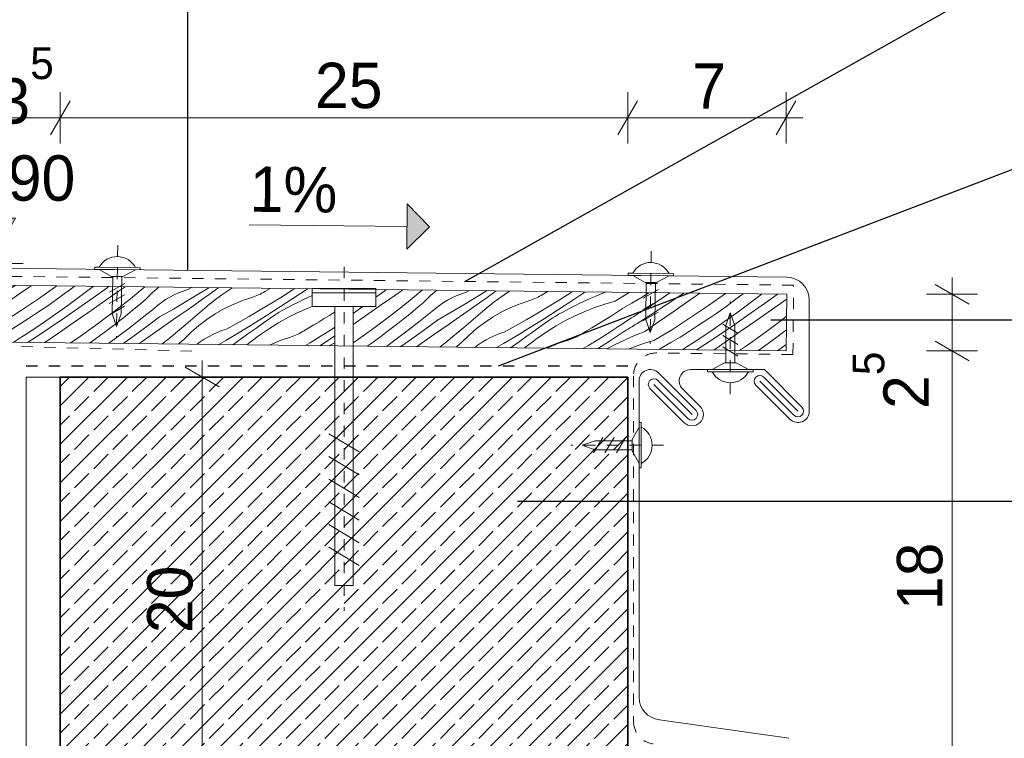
# Model space of a CAD drawing. Extents: x -109972 to -86652, y 98618 to 122888.
# Tile 17 of 74: x -97753 to -97320, y 107309 to 107626. Entities that reach past the tile are written whole.
import ezdxf

# ---------------------------------------------------------------- set-up
doc = ezdxf.new("R2010")
doc.units = 0
doc.header["$MEASUREMENT"] = 0
doc.linetypes.add('Dashed', pattern=[56.444445, 28.222222, -28.222222])
doc.linetypes.add('Hidden Line', pattern=[10, 5, -5])
for name, color, linetype, lineweight in [('A-Opisy_Nr_Pióra__21', 7, 'Continuous', 13), ('Arch konstrukcja dachu_Nr_Pióra__21', 7, 'Continuous', 13), ('Arch wykończenie_Nr_Pióra__46', 5, 'Continuous', 13), ('Arch wymiary_Nr_Pióra__21', 7, 'Continuous', 13), ('Arch ściany nośne_Nr_Pióra__21', 7, 'Continuous', 13), ('Arch ściany nośne_Nr_Pióra__27', 7, 'Continuous', 35), ('INWENT.ŚCIANY_Nr_Pióra__1', 7, 'Continuous', 25), ('INWENT.ŚCIANY_Nr_Pióra__21', 7, 'Continuous', 13)]:
    doc.layers.add(name, color=color, linetype=linetype, lineweight=lineweight)
for name, color, linetype, lineweight, true_color in [('Arch stropy_Nr_Pióra__3', 7, 'Continuous', 18, 0xff6600), ('Arch wykończenie_Nr_Pióra__14', 7, 'Continuous', 18, 0xbd8b17), ('arch wypelnienia_Nr_Pióra__104', 7, 'Continuous', 13, 0x876532)]:
    doc.layers.add(name, color=color, linetype=linetype, lineweight=lineweight, true_color=true_color)
doc.layers.add('Arch wymiary', color=7, linetype='Continuous')
doc.layers.add('INWENT.ŚCIANY', color=7, linetype='Continuous')
doc.styles.add('GENERATED_STYLE_2', font='txt')
doc.styles.add('GENERATED_STYLE_3', font='txt')
doc.dimstyles.new('GENERATED_STYLE__3', dxfattribs={"dimtxt": 20, "dimasz": 11.4, "dimexe": 0.18, "dimexo": 0, "dimgap": 0.09, "dimtad": 1, "dimdec": 0, "dimlfac": 0.1, "dimzin": 0, "dimdsep": 46, "dimtxsty": 'GENERATED_STYLE_2', "dimblk": 'ARROWHEAD_2', "dimblk1": 'ARROWHEAD_2', "dimblk2": 'ARROWHEAD_2', "dimcen": 0.09, "dimclrd": 7, "dimclre": 7, "dimclrt": 7, "dimazin": 0, "dimtfac": 1, "dimtdec": 4, "dimtmove": 0, "dimatfit": 3, "dimfxl": 0, "dimtolj": 1, "dimtzin": 0, "dimarcsym": 0})
doc.dimstyles.new('GENERATED_STYLE__4', dxfattribs={"dimtxt": 20, "dimasz": 11.4, "dimexe": 0.18, "dimexo": 0, "dimgap": 0.09, "dimtad": 1, "dimtih": 1, "dimtoh": 1, "dimdec": 0, "dimlfac": 0.1, "dimzin": 0, "dimdsep": 46, "dimtxsty": 'GENERATED_STYLE_2', "dimblk": 'ARROWHEAD_2', "dimblk1": 'ARROWHEAD_2', "dimblk2": 'ARROWHEAD_2', "dimcen": 0.09, "dimclrd": 7, "dimclre": 7, "dimclrt": 7, "dimazin": 0, "dimtfac": 1, "dimtdec": 4, "dimtmove": 0, "dimatfit": 3, "dimfxl": 0, "dimtolj": 1, "dimtzin": 0, "dimarcsym": 0})
doc.dimstyles.new('GENERATED_STYLE__5', dxfattribs={"dimtxt": 0.18, "dimasz": 27.36, "dimexe": 0.18, "dimexo": 0.0625, "dimgap": 0.09, "dimtad": 0, "dimtih": 1, "dimtoh": 1, "dimdec": 4, "dimzin": 0, "dimdsep": 46, "dimcen": 0.09, "dimadec": 0, "dimazin": 0, "dimtfac": 1, "dimtdec": 4, "dimtmove": 0, "dimatfit": 3, "dimldrblk": 'ARROWHEAD_5', "dimfxl": 0, "dimtolj": 1, "dimtzin": 0, "dimarcsym": 0})

# ---------------------------------------------------------------- blocks, each defined once
blk = doc.blocks.new('*X36')
at = {"layer": 'arch wypelnienia_Nr_Pióra__104', "linetype": 'Continuous'}
for p, q in [((-97770.55, 107502.7), (-97765.55, 107505.97)), ((-97765.55, 107505.97), (-97761.53, 107508.68)), ((-97763.29, 107503.32), (-97756.92, 107507.54)), ((-97759.79, 107500.57), (-97753.32, 107505.06)), ((-97756.92, 107507.54), (-97755.34, 107508.61)), ((-97753.32, 107505.06), (-97748.32, 107508.53)), ((-97744.62, 107503.04), (-97737.06, 107508.41)), ((-97737.07, 107502.48), (-97733.17, 107505.33)), ((-97733.17, 107505.33), (-97730.85, 107507.06)), ((-97730.85, 107507.06), (-97729.2, 107508.32)), ((-97726.88, 107503.75), (-97721.61, 107507.73)), ((-97721.61, 107507.73), (-97720.98, 107508.22)), ((-97721.05, 107503.15), (-97714.88, 107507.62)), ((-97716.89, 107501.11), (-97710.43, 107505.61)), ((-97714.88, 107507.62), (-97714.17, 107508.15)), ((-97710.43, 107505.61), (-97706.91, 107508.07)), ((-97704.57, 107502.76), (-97698.24, 107507.97)), ((-97697.98, 107502.38), (-97694.83, 107505.49)), ((-97694.83, 107505.49), (-97692.05, 107507.9)), ((-97685.34, 107504.5), (-97683.38, 107505.38)), ((-97683.38, 107505.38), (-97681.38, 107506.16)), ((-97681.38, 107506.16), (-97679.34, 107506.82)), ((-97679.64, 107501.79), (-97673.66, 107505.39)), ((-97679.34, 107506.82), (-97677.68, 107507.74)), ((-97673.66, 107505.39), (-97669.98, 107507.65)), ((-97669.84, 107504.7), (-97666.43, 107507.12)), ((-97666.43, 107507.12), (-97665.75, 107507.6)), ((-97660.4, 107507.14), (-97664.29, 107504.49)), ((-97659.75, 107507.54), (-97660.4, 107507.14)), ((-97647.38, 107504.81), (-97646.68, 107505.17)), ((-97646.68, 107505.17), (-97646, 107505.57)), ((-97646, 107505.57), (-97645.33, 107505.98)), ((-97645.33, 107505.98), (-97643.03, 107507.33)), ((-97643.03, 107507.33), (-97643, 107507.35)), ((-97637.62, 107503.8), (-97632.79, 107506.86)), ((-97632.98, 107502.86), (-97627.15, 107506.7)), ((-97632.79, 107506.86), (-97632.22, 107507.23)), ((-97627.15, 107506.7), (-97626.41, 107507.16)), ((-97769.69, 107499.18), (-97763.29, 107503.32)), ((-97766.25, 107496.08), (-97759.79, 107500.57)), ((-97752.55, 107497.69), (-97744.62, 107503.04)), ((-97741.02, 107499.69), (-97737.07, 107502.48)), ((-97732.21, 107499.84), (-97726.88, 107503.75)), ((-97727.28, 107498.73), (-97721.05, 107503.15)), ((-97723.35, 107496.61), (-97716.89, 107501.11)), ((-97712.1, 107496.87), (-97704.57, 107502.76)), ((-97700.19, 107500.49), (-97697.98, 107502.38)), ((-97692.55, 107499.89), (-97690.85, 107501.19)), ((-97690.85, 107501.19), (-97689.08, 107502.4)), ((-97689.08, 107502.4), (-97687.24, 107503.5)), ((-97687.24, 107503.5), (-97685.34, 107504.5)), ((-97685.65, 107498.24), (-97679.64, 107501.79)), ((-97676.66, 107499.87), (-97673.25, 107502.28)), ((-97673.25, 107502.28), (-97669.84, 107504.7)), ((-97669.75, 107500.32), (-97668.68, 107501.18)), ((-97668.68, 107501.18), (-97667.6, 107502.03)), ((-97667.6, 107502.03), (-97666.5, 107502.86)), ((-97666.5, 107502.86), (-97665.4, 107503.68)), ((-97665.4, 107503.68), (-97664.29, 107504.49)), ((-97659.35, 107500.25), (-97655.25, 107501.93)), ((-97655.25, 107501.93), (-97651.05, 107503.34)), ((-97651.05, 107503.34), (-97650.29, 107503.59)), ((-97650.29, 107503.59), (-97649.55, 107503.85)), ((-97649.55, 107503.85), (-97648.82, 107504.14)), ((-97648.82, 107504.14), (-97648.09, 107504.46)), ((-97648.09, 107504.46), (-97647.38, 107504.81)), ((-97647.38, 107497.86), (-97642.48, 107500.8)), ((-97642.48, 107500.8), (-97637.62, 107503.8)), ((-97638.84, 107499.06), (-97632.98, 107502.86)), ((-97630.81, 107501.16), (-97632.99, 107500.04)), ((-97628.61, 107502.25), (-97630.81, 107501.16)), ((-97626.39, 107503.3), (-97628.61, 107502.25)), ((-97624.46, 107504.17), (-97626.39, 107503.3)), ((-97770.59, 107498.61), (-97769.69, 107499.18)), ((-97760.6, 107492.53), (-97752.55, 107497.69)), ((-97749.03, 107494.3), (-97745.01, 107496.97)), ((-97745.01, 107496.97), (-97741.02, 107499.69)), ((-97737.59, 107496), (-97732.21, 107499.84)), ((-97733.55, 107494.39), (-97727.28, 107498.73)), ((-97729.81, 107492.12), (-97723.35, 107496.61)), ((-97719.77, 107491.15), (-97712.1, 107496.87)), ((-97706.92, 107494.97), (-97704.66, 107496.79)), ((-97704.66, 107496.79), (-97702.42, 107498.63)), ((-97702.42, 107498.63), (-97700.19, 107500.49)), ((-97699.34, 107494.36), (-97694.18, 107498.49)), ((-97694.18, 107498.49), (-97692.55, 107499.89)), ((-97691.69, 107494.74), (-97685.65, 107498.24)), ((-97683.5, 107495.07), (-97680.08, 107497.47)), ((-97680.13, 107491.41), (-97672.89, 107497.65)), ((-97680.08, 107497.47), (-97676.66, 107499.87)), ((-97672.89, 107497.65), (-97671.86, 107498.55)), ((-97671.86, 107498.55), (-97670.81, 107499.44)), ((-97670.81, 107499.44), (-97669.75, 107500.32)), ((-97667.19, 107496.1), (-97663.34, 107498.3)), ((-97663.34, 107498.3), (-97659.35, 107500.25)), ((-97652.32, 107494.98), (-97647.38, 107497.86)), ((-97644.73, 107495.31), (-97638.84, 107499.06)), ((-97640.8, 107495.76), (-97639.89, 107496.33)), ((-97639.89, 107496.33), (-97638.97, 107496.89)), ((-97638.97, 107496.89), (-97638.03, 107497.42)), ((-97638.03, 107497.42), (-97637.08, 107497.93)), ((-97637.08, 107497.93), (-97636.13, 107498.41)), ((-97636.13, 107498.41), (-97635.15, 107498.88)), ((-97631.03, 107496.58), (-97635.24, 107494.47)), ((-97632.99, 107500.04), (-97635.15, 107498.88)), ((-97626.74, 107498.5), (-97631.03, 107496.58)), ((-97624.46, 107499.4), (-97626.74, 107498.5)), ((-97616.88, 107495.45), (-97614.63, 107496.88)), ((-97614.63, 107496.88), (-97614.46, 107496.99)), ((-97770.66, 107493.03), (-97766.25, 107496.08)), ((-97768.77, 107487.56), (-97760.6, 107492.53)), ((-97753.1, 107491.69), (-97749.03, 107494.3)), ((-97748.5, 107488.54), (-97743.02, 107492.23)), ((-97743.02, 107492.23), (-97737.59, 107496)), ((-97739.87, 107490.11), (-97733.55, 107494.39)), ((-97736.27, 107487.63), (-97729.81, 107492.12)), ((-97711.49, 107491.39), (-97709.2, 107493.17)), ((-97709.2, 107493.17), (-97706.92, 107494.97)), ((-97704.56, 107490.3), (-97699.34, 107494.36)), ((-97697.82, 107490.19), (-97691.69, 107494.74)), ((-97693.38, 107488.18), (-97686.93, 107492.68)), ((-97686.93, 107492.68), (-97683.5, 107495.07)), ((-97674.42, 107490.97), (-97670.89, 107493.65)), ((-97670.89, 107493.65), (-97667.19, 107496.1)), ((-97662.29, 107489.39), (-97657.29, 107492.15)), ((-97657.29, 107492.15), (-97652.32, 107494.98)), ((-97650.66, 107491.61), (-97644.73, 107495.31)), ((-97649.38, 107489.69), (-97645.98, 107492.12)), ((-97645.98, 107492.12), (-97642.58, 107494.55)), ((-97639.35, 107492.18), (-97643.35, 107489.71)), ((-97642.58, 107494.55), (-97641.7, 107495.16)), ((-97641.7, 107495.16), (-97640.8, 107495.76)), ((-97635.24, 107494.47), (-97639.35, 107492.18)), ((-97623.69, 107491.26), (-97621.41, 107492.64)), ((-97621.41, 107492.64), (-97619.14, 107494.04)), ((-97619.14, 107494.04), (-97616.88, 107495.45)), ((-97768.77, 107487.56), (-97770.72, 107486.98)), ((-97761.35, 107486.67), (-97757.2, 107489.15)), ((-97757.2, 107489.15), (-97753.1, 107491.69)), ((-97754.03, 107484.92), (-97748.5, 107488.54)), ((-97746.23, 107485.89), (-97739.87, 107490.11)), ((-97742.27, 107483.46), (-97736.27, 107487.63)), ((-97727.57, 107485.61), (-97719.77, 107491.15)), ((-97720.02, 107485.05), (-97716.12, 107487.9)), ((-97716.12, 107487.9), (-97713.8, 107489.63)), ((-97713.8, 107489.63), (-97711.49, 107491.39)), ((-97709.83, 107486.32), (-97704.56, 107490.3)), ((-97704, 107485.72), (-97697.82, 107490.19)), ((-97699.84, 107483.68), (-97693.38, 107488.18)), ((-97687.52, 107485.33), (-97680.13, 107491.41)), ((-97680.93, 107484.95), (-97677.78, 107488.06)), ((-97677.78, 107488.06), (-97674.42, 107490.97)), ((-97668.28, 107487.07), (-97666.33, 107487.95)), ((-97666.33, 107487.95), (-97664.33, 107488.73)), ((-97664.33, 107488.73), (-97662.29, 107489.39)), ((-97662.59, 107484.36), (-97656.61, 107487.96)), ((-97656.61, 107487.96), (-97650.66, 107491.61)), ((-97652.79, 107487.27), (-97649.38, 107489.69)), ((-97643.35, 107489.71), (-97647.24, 107487.06)), ((-97630.33, 107487.38), (-97629.63, 107487.74)), ((-97629.63, 107487.74), (-97628.95, 107488.14)), ((-97628.95, 107488.14), (-97628.28, 107488.55)), ((-97628.28, 107488.55), (-97625.98, 107489.9)), ((-97625.98, 107489.9), (-97623.69, 107491.26)), ((-97620.56, 107486.37), (-97615.73, 107489.43)), ((-97615.73, 107489.43), (-97614.46, 107490.26)), ((-97766.31, 107483.73), (-97765.53, 107484.25)), ((-97765.53, 107484.25), (-97761.35, 107486.67)), ((-97756.07, 107483.62), (-97755.9, 107483.72)), ((-97755.9, 107483.72), (-97754.97, 107484.32)), ((-97754.97, 107484.32), (-97754.03, 107484.92)), ((-97749.86, 107483.55), (-97746.23, 107485.89)), ((-97730.94, 107483.33), (-97727.57, 107485.61)), ((-97722.58, 107483.24), (-97720.02, 107485.05)), ((-97714.15, 107483.15), (-97709.83, 107486.32)), ((-97707.73, 107483.07), (-97704, 107485.72)), ((-97700.82, 107483), (-97699.84, 107483.68)), ((-97690.65, 107482.88), (-97687.52, 107485.33)), ((-97683.14, 107483.06), (-97680.93, 107484.95)), ((-97675.17, 107482.71), (-97673.8, 107483.76)), ((-97673.8, 107483.76), (-97672.02, 107484.97)), ((-97672.02, 107484.97), (-97670.18, 107486.07)), ((-97670.18, 107486.07), (-97668.28, 107487.07)), ((-97665.57, 107482.6), (-97662.59, 107484.36)), ((-97659.48, 107482.53), (-97656.2, 107484.85)), ((-97656.2, 107484.85), (-97652.79, 107487.27)), ((-97652.7, 107482.89), (-97651.63, 107483.75)), ((-97651.63, 107483.75), (-97650.55, 107484.6)), ((-97650.55, 107484.6), (-97649.45, 107485.43)), ((-97649.45, 107485.43), (-97648.35, 107486.25)), ((-97648.35, 107486.25), (-97647.24, 107487.06)), ((-97642.3, 107482.82), (-97638.2, 107484.5)), ((-97638.2, 107484.5), (-97633.99, 107485.91)), ((-97633.99, 107485.91), (-97633.24, 107486.15)), ((-97633.24, 107486.15), (-97632.5, 107486.42)), ((-97632.5, 107486.42), (-97631.77, 107486.71)), ((-97631.77, 107486.71), (-97631.04, 107487.03)), ((-97631.04, 107487.03), (-97630.33, 107487.38)), ((-97627.43, 107482.17), (-97625.43, 107483.37)), ((-97625.43, 107483.37), (-97620.56, 107486.37)), ((-97621.07, 107482.1), (-97615.93, 107485.43)), ((-97614.46, 107483.37), (-97615.94, 107482.61)), ((-97615.93, 107485.43), (-97614.46, 107486.4)), ((-97683.45, 107482.8), (-97683.14, 107483.06)), ((-97653.21, 107482.46), (-97652.7, 107482.89)), ((-97643.26, 107482.35), (-97642.3, 107482.82)), ((-97615.94, 107482.61), (-97616.97, 107482.05))]:
    blk.add_line(p, q, dxfattribs=at)
blk = doc.blocks.new('Wypełnienie_18')
at = {"layer": 'arch wypelnienia_Nr_Pióra__104', "linetype": 'Dashed'}
blk.add_blockref('*X36', (0, 0), dxfattribs=at)
blk = doc.blocks.new('*X38')
at = {"layer": 'arch wypelnienia_Nr_Pióra__104', "linetype": 'Continuous'}
for p, q in [((-97596.46, 107503.4), (-97592.46, 107506.29)), ((-97592.46, 107506.29), (-97591.92, 107506.7)), ((-97588.02, 107504.27), (-97584.66, 107506.62)), ((-97582.16, 107501.43), (-97575.97, 107506.52)), ((-97572.41, 107504.16), (-97569.77, 107506.45)), ((-97558.97, 107504.83), (-97556.93, 107505.49)), ((-97556.93, 107505.49), (-97555.47, 107506.29)), ((-97551.25, 107504.06), (-97547.75, 107506.21)), ((-97547.42, 107503.37), (-97544.02, 107505.79)), ((-97544.02, 107505.79), (-97543.49, 107506.16)), ((-97537.99, 107505.8), (-97541.87, 107503.16)), ((-97537.51, 107506.1), (-97537.99, 107505.8)), ((-97522.91, 107504.65), (-97520.76, 107505.91)), ((-97515.2, 107502.47), (-97510.37, 107505.53)), ((-97510.57, 107501.53), (-97504.74, 107505.37)), ((-97510.37, 107505.53), (-97509.96, 107505.79)), ((-97504.74, 107505.37), (-97504.16, 107505.73)), ((-97497.22, 107504.9), (-97499.49, 107503.96)), ((-97495.37, 107505.63), (-97497.22, 107504.9)), ((-97490.99, 107501.76), (-97484.83, 107505.51)), ((-97479.43, 107503.35), (-97476.1, 107505.42)), ((-97470.73, 107502.74), (-97466.9, 107505.32)), ((-97462.1, 107504.31), (-97460.71, 107505.25)), ((-97458.5, 107501.83), (-97453.69, 107505.17)), ((-97449.79, 107499.82), (-97442.42, 107505.05)), ((-97436.02, 107503.84), (-97434.55, 107504.96)), ((-97594.48, 107499.78), (-97588.02, 107504.27)), ((-97589.69, 107495.53), (-97582.16, 107501.43)), ((-97577.78, 107499.16), (-97575.57, 107501.04)), ((-97575.57, 107501.04), (-97572.41, 107504.16)), ((-97568.44, 107499.86), (-97566.66, 107501.06)), ((-97566.66, 107501.06), (-97564.82, 107502.17)), ((-97564.82, 107502.17), (-97562.92, 107503.16)), ((-97562.92, 107503.16), (-97560.97, 107504.05)), ((-97560.97, 107504.05), (-97558.97, 107504.83)), ((-97557.23, 107500.46), (-97551.25, 107504.06)), ((-97554.25, 107498.54), (-97550.83, 107500.95)), ((-97550.83, 107500.95), (-97547.42, 107503.37)), ((-97546.26, 107499.85), (-97545.18, 107500.7)), ((-97545.18, 107500.7), (-97544.09, 107501.53)), ((-97544.09, 107501.53), (-97542.99, 107502.35)), ((-97542.99, 107502.35), (-97541.87, 107503.16)), ((-97536.94, 107498.92), (-97532.84, 107500.6)), ((-97532.84, 107500.6), (-97528.63, 107502.01)), ((-97528.63, 107502.01), (-97527.88, 107502.25)), ((-97527.88, 107502.25), (-97527.14, 107502.52)), ((-97527.14, 107502.52), (-97526.4, 107502.81)), ((-97526.4, 107502.81), (-97525.68, 107503.13)), ((-97525.68, 107503.13), (-97524.97, 107503.47)), ((-97524.97, 107503.47), (-97524.27, 107503.84)), ((-97524.27, 107503.84), (-97523.59, 107504.23)), ((-97523.59, 107504.23), (-97522.91, 107504.65)), ((-97520.07, 107499.47), (-97515.2, 107502.47)), ((-97516.43, 107497.73), (-97510.57, 107501.53)), ((-97506.19, 107500.91), (-97508.39, 107499.83)), ((-97503.98, 107501.96), (-97506.19, 107500.91)), ((-97501.74, 107502.98), (-97503.98, 107501.96)), ((-97499.49, 107503.96), (-97501.74, 107502.98)), ((-97490.99, 107501.76), (-97495.51, 107500.43)), ((-97487.75, 107498.45), (-97483.57, 107500.87)), ((-97483.57, 107500.87), (-97479.43, 107503.35)), ((-97476.26, 107499.12), (-97470.73, 107502.74)), ((-97468.46, 107500.1), (-97462.1, 107504.31)), ((-97464.96, 107497.34), (-97458.5, 107501.83)), ((-97442.25, 107499.25), (-97438.35, 107502.1)), ((-97438.35, 107502.1), (-97436.02, 107503.84)), ((-97432.06, 107500.52), (-97426.79, 107504.51)), ((-97426.79, 107504.51), (-97426.32, 107504.87)), ((-97426.23, 107499.92), (-97420.05, 107504.4)), ((-97422.07, 107497.88), (-97415.61, 107502.38)), ((-97420.05, 107504.4), (-97419.52, 107504.79)), ((-97415.61, 107502.38), (-97415.41, 107502.52)), ((-97606.46, 107496.3), (-97604.87, 107497.4)), ((-97604.87, 107497.4), (-97602.18, 107499.31)), ((-97600.94, 107495.28), (-97594.48, 107499.78)), ((-97582.25, 107495.46), (-97580, 107497.3)), ((-97580, 107497.3), (-97577.78, 107499.16)), ((-97576.93, 107493.03), (-97571.77, 107497.16)), ((-97571.77, 107497.16), (-97570.14, 107498.55)), ((-97570.14, 107498.55), (-97568.44, 107499.86)), ((-97569.28, 107493.4), (-97563.24, 107496.91)), ((-97563.24, 107496.91), (-97557.23, 107500.46)), ((-97557.72, 107490.07), (-97550.48, 107496.32)), ((-97557.67, 107496.14), (-97554.25, 107498.54)), ((-97550.48, 107496.32), (-97549.44, 107497.22)), ((-97549.44, 107497.22), (-97548.39, 107498.11)), ((-97548.39, 107498.11), (-97547.33, 107498.99)), ((-97547.33, 107498.99), (-97546.26, 107499.85)), ((-97544.78, 107494.77), (-97540.93, 107496.97)), ((-97540.93, 107496.97), (-97536.94, 107498.92)), ((-97529.91, 107493.65), (-97524.97, 107496.53)), ((-97524.97, 107496.53), (-97520.07, 107499.47)), ((-97522.32, 107493.98), (-97516.43, 107497.73)), ((-97515.62, 107496.09), (-97514.67, 107496.59)), ((-97514.67, 107496.59), (-97513.71, 107497.08)), ((-97513.71, 107497.08), (-97512.74, 107497.55)), ((-97510.58, 107498.7), (-97512.74, 107497.55)), ((-97508.39, 107499.83), (-97510.58, 107498.7)), ((-97504.33, 107497.17), (-97508.62, 107495.25)), ((-97499.95, 107498.9), (-97504.33, 107497.17)), ((-97495.51, 107500.43), (-97499.95, 107498.9)), ((-97492.22, 107495.55), (-97489.98, 107496.99)), ((-97489.98, 107496.99), (-97487.75, 107498.45)), ((-97480.94, 107496.14), (-97480, 107496.73)), ((-97480, 107496.73), (-97479.07, 107497.33)), ((-97479.07, 107497.33), (-97478.13, 107497.92)), ((-97478.13, 107497.92), (-97477.19, 107498.52)), ((-97477.19, 107498.52), (-97476.26, 107499.12)), ((-97474.87, 107495.95), (-97468.46, 107500.1)), ((-97471.43, 107492.85), (-97464.96, 107497.34)), ((-97457.72, 107494.47), (-97449.79, 107499.82)), ((-97450.18, 107493.74), (-97446.19, 107496.47)), ((-97446.19, 107496.47), (-97442.25, 107499.25)), ((-97442.76, 107492.77), (-97437.39, 107496.61)), ((-97437.39, 107496.61), (-97432.06, 107500.52)), ((-97432.46, 107495.51), (-97426.23, 107499.92)), ((-97428.53, 107493.38), (-97422.07, 107497.88)), ((-97606.46, 107491.44), (-97600.94, 107495.28)), ((-97597.35, 107489.82), (-97589.69, 107495.53)), ((-97586.78, 107491.84), (-97584.51, 107493.64)), ((-97584.51, 107493.64), (-97582.25, 107495.46)), ((-97582.15, 107488.97), (-97576.93, 107493.03)), ((-97575.41, 107488.86), (-97569.28, 107493.4)), ((-97564.51, 107491.34), (-97561.09, 107493.74)), ((-97561.09, 107493.74), (-97557.67, 107496.14)), ((-97552.01, 107489.64), (-97548.48, 107492.32)), ((-97548.48, 107492.32), (-97544.78, 107494.77)), ((-97534.87, 107490.82), (-97529.91, 107493.65)), ((-97528.24, 107490.28), (-97522.32, 107493.98)), ((-97523.56, 107490.78), (-97520.17, 107493.21)), ((-97520.17, 107493.21), (-97519.28, 107493.83)), ((-97519.28, 107493.83), (-97518.39, 107494.43)), ((-97518.39, 107494.43), (-97517.48, 107495)), ((-97517.48, 107495), (-97516.55, 107495.55)), ((-97512.83, 107493.14), (-97516.93, 107490.85)), ((-97516.55, 107495.55), (-97515.62, 107496.09)), ((-97508.62, 107495.25), (-97512.83, 107493.14)), ((-97499, 107491.31), (-97496.73, 107492.71)), ((-97496.73, 107492.71), (-97494.47, 107494.12)), ((-97494.47, 107494.12), (-97492.22, 107495.55)), ((-97488.53, 107491.21), (-97483.77, 107494.38)), ((-97483.77, 107494.38), (-97482.83, 107494.97)), ((-97482.83, 107494.97), (-97481.89, 107495.55)), ((-97482.11, 107491.38), (-97481.32, 107491.87)), ((-97481.89, 107495.55), (-97480.94, 107496.14)), ((-97481.32, 107491.87), (-97474.87, 107495.95)), ((-97477.89, 107488.37), (-97471.43, 107492.85)), ((-97465.77, 107489.3), (-97457.72, 107494.47)), ((-97454.21, 107491.07), (-97450.18, 107493.74)), ((-97448.19, 107489), (-97442.76, 107492.77)), ((-97438.73, 107491.16), (-97432.46, 107495.51)), ((-97434.98, 107488.89), (-97428.53, 107493.38)), ((-97424.94, 107487.92), (-97417.28, 107493.64)), ((-97417.28, 107493.64), (-97415.49, 107495.04)), ((-97605.15, 107484.28), (-97597.35, 107489.82)), ((-97593.71, 107486.56), (-97591.38, 107488.3)), ((-97591.38, 107488.3), (-97589.07, 107490.06)), ((-97589.07, 107490.06), (-97586.78, 107491.84)), ((-97587.42, 107484.99), (-97582.15, 107488.97)), ((-97581.59, 107484.38), (-97575.41, 107488.86)), ((-97570.97, 107486.84), (-97564.51, 107491.34)), ((-97565.11, 107484), (-97557.72, 107490.07)), ((-97555.36, 107486.73), (-97552.01, 107489.64)), ((-97541.92, 107487.4), (-97539.88, 107488.06)), ((-97539.88, 107488.06), (-97534.87, 107490.82)), ((-97534.19, 107486.63), (-97528.24, 107490.28)), ((-97530.37, 107485.94), (-97526.97, 107488.36)), ((-97526.97, 107488.36), (-97523.56, 107490.78)), ((-97520.94, 107488.37), (-97524.82, 107485.73)), ((-97516.93, 107490.85), (-97520.94, 107488.37)), ((-97505.86, 107487.22), (-97503.56, 107488.57)), ((-97503.56, 107488.57), (-97501.28, 107489.93)), ((-97501.28, 107489.93), (-97499, 107491.31)), ((-97498.15, 107485.04), (-97493.32, 107488.1)), ((-97493.52, 107484.1), (-97487.69, 107487.94)), ((-97493.32, 107488.1), (-97488.53, 107491.21)), ((-97487.69, 107487.94), (-97486.89, 107488.43)), ((-97486.89, 107488.43), (-97486.09, 107488.92)), ((-97486.09, 107488.92), (-97485.3, 107489.41)), ((-97485.3, 107489.41), (-97484.5, 107489.9)), ((-97484.5, 107489.9), (-97483.7, 107490.39)), ((-97483.7, 107490.39), (-97482.91, 107490.88)), ((-97482.91, 107490.88), (-97482.11, 107491.38)), ((-97477.89, 107488.37), (-97480.17, 107487.47)), ((-97473.94, 107484.33), (-97465.77, 107489.3)), ((-97462.38, 107485.92), (-97458.27, 107488.47)), ((-97458.27, 107488.47), (-97454.21, 107491.07)), ((-97453.68, 107485.31), (-97448.19, 107489)), ((-97445.05, 107486.88), (-97438.73, 107491.16)), ((-97441.45, 107484.4), (-97434.98, 107488.89)), ((-97432.74, 107482.39), (-97424.94, 107487.92)), ((-97418.97, 107486.41), (-97416.66, 107488.16)), ((-97416.66, 107488.16), (-97415.56, 107489.02)), ((-97606.46, 107483.4), (-97605.15, 107484.28)), ((-97600.23, 107481.87), (-97597.61, 107483.72)), ((-97597.61, 107483.72), (-97593.71, 107486.56)), ((-97591.79, 107481.77), (-97587.42, 107484.99)), ((-97585.37, 107481.7), (-97581.59, 107484.38)), ((-97577.43, 107482.34), (-97570.97, 107486.84)), ((-97568.29, 107481.51), (-97565.11, 107484)), ((-97560.73, 107481.73), (-97558.52, 107483.61)), ((-97558.52, 107483.61), (-97555.36, 107486.73)), ((-97551.38, 107482.43), (-97549.61, 107483.63)), ((-97549.61, 107483.63), (-97547.77, 107484.74)), ((-97547.77, 107484.74), (-97545.87, 107485.73)), ((-97545.87, 107485.73), (-97543.92, 107486.62)), ((-97543.92, 107486.62), (-97541.92, 107487.4)), ((-97540.18, 107483.03), (-97534.19, 107486.63)), ((-97537.13, 107481.16), (-97533.78, 107483.52)), ((-97533.78, 107483.52), (-97530.37, 107485.94)), ((-97529.21, 107482.42), (-97528.13, 107483.27)), ((-97528.13, 107483.27), (-97527.04, 107484.1)), ((-97527.04, 107484.1), (-97525.94, 107484.92)), ((-97525.94, 107484.92), (-97524.82, 107485.73)), ((-97515.79, 107483.17), (-97511.58, 107484.58)), ((-97511.58, 107484.58), (-97510.83, 107484.82)), ((-97510.83, 107484.82), (-97510.09, 107485.09)), ((-97510.09, 107485.09), (-97509.35, 107485.38)), ((-97509.35, 107485.38), (-97508.63, 107485.7)), ((-97508.63, 107485.7), (-97507.92, 107486.04)), ((-97507.92, 107486.04), (-97507.22, 107486.41)), ((-97507.22, 107486.41), (-97506.53, 107486.8)), ((-97506.53, 107486.8), (-97505.86, 107487.22)), ((-97503.02, 107482.04), (-97498.15, 107485.04)), ((-97498.72, 107480.73), (-97493.52, 107484.1)), ((-97489.14, 107483.48), (-97491.34, 107482.4)), ((-97486.93, 107484.53), (-97489.14, 107483.48)), ((-97484.69, 107485.55), (-97486.93, 107484.53)), ((-97482.44, 107486.53), (-97484.69, 107485.55)), ((-97480.17, 107487.47), (-97482.44, 107486.53)), ((-97473.94, 107484.33), (-97478.45, 107483)), ((-97470.7, 107481.02), (-97466.52, 107483.44)), ((-97466.52, 107483.44), (-97462.38, 107485.92)), ((-97459.21, 107481.69), (-97453.68, 107485.31)), ((-97451.41, 107482.67), (-97445.05, 107486.88)), ((-97447.56, 107480.15), (-97441.45, 107484.4)), ((-97425.2, 107481.82), (-97421.3, 107484.67)), ((-97421.3, 107484.67), (-97418.97, 107486.41)), ((-97578.46, 107481.62), (-97577.43, 107482.34)), ((-97561.09, 107481.43), (-97560.73, 107481.73)), ((-97552.81, 107481.34), (-97551.38, 107482.43)), ((-97543.22, 107481.23), (-97540.18, 107483.03)), ((-97530.85, 107481.09), (-97530.28, 107481.56)), ((-97530.28, 107481.56), (-97529.21, 107482.42)), ((-97520.93, 107480.98), (-97519.89, 107481.48)), ((-97519.89, 107481.48), (-97515.79, 107483.17)), ((-97505.08, 107480.8), (-97503.02, 107482.04)), ((-97493.53, 107481.27), (-97494.63, 107480.68)), ((-97491.34, 107482.4), (-97493.53, 107481.27)), ((-97482.9, 107481.47), (-97485.16, 107480.57)), ((-97478.45, 107483), (-97482.9, 107481.47)), ((-97471.61, 107480.42), (-97470.7, 107481.02)), ((-97461.37, 107480.31), (-97461.08, 107480.49)), ((-97461.08, 107480.49), (-97460.14, 107481.09)), ((-97460.14, 107481.09), (-97459.21, 107481.69)), ((-97455.17, 107480.24), (-97451.41, 107482.67)), ((-97436.24, 107480.02), (-97432.74, 107482.39)), ((-97427.88, 107479.93), (-97425.2, 107481.82)), ((-97419.44, 107479.84), (-97415.63, 107482.63))]:
    blk.add_line(p, q, dxfattribs=at)
blk = doc.blocks.new('Wypełnienie_19')
at = {"layer": 'arch wypelnienia_Nr_Pióra__104', "linetype": 'Dashed'}
blk.add_blockref('*X38', (0, 0), dxfattribs=at)
blk = doc.blocks.new('Linia_5', base_point=(-97572.73, 107534.46))
at = {"layer": 'INWENT.ŚCIANY_Nr_Pióra__21', "linetype": 'Continuous'}
blk.add_hatch(color=256, dxfattribs=at).paths.add_polyline_path([(-97572.73, 107534.46), (-97582.84, 107524.57), (-97582.61, 107544.57)], flags=0)
for p, q in [((-97582.84, 107524.57), (-97582.61, 107544.57)), ((-97572.73, 107534.46), (-97582.61, 107544.57)), ((-97582.73, 107534.57), (-97652.2, 107535.36)), ((-97572.73, 107534.46), (-97582.84, 107524.57))]:
    blk.add_line(p, q, dxfattribs=at)
blk = doc.blocks.new('Wymiary_9', base_point=(-97766.8, 107518.25))
at = {"layer": 'Arch wymiary_Nr_Pióra__21', "linetype": 'Continuous'}
blk.add_hatch(color=256, dxfattribs=at).paths.add_polyline_path([(-97766.8, 107518.25), (-97778.4, 107538.25), (-97755.2, 107538.25)], flags=0)
for p, q in [((-97766.8, 107518.25), (-97778.4, 107538.25)), ((-97778.4, 107538.25), (-97755.2, 107538.25)), ((-97755.2, 107538.25), (-97766.8, 107518.25)), ((-97766.8, 107518.25), (-97781.8, 107518.25)), ((-97766.8, 107518.25), (-97751.8, 107518.25))]:
    blk.add_line(p, q, dxfattribs=at)
at = {"layer": 'Arch wymiary_Nr_Pióra__21', "insert": (-97796.54, 107542.25), "char_height": 20, "attachment_point": 7, "style": 'GENERATED_STYLE_2'}
blk.add_mtext('{+8,90}', dxfattribs=at)
blk = doc.blocks.new('*D141')
at = {"layer": 'Arch wymiary_Nr_Pióra__21', "linetype": 'Continuous'}
for p, q in [((-97350.05, 107484.12), (-97335.05, 107475.46)), ((-97331.3, 107479.79), (-97353.8, 107479.79)), ((-97342.55, 107298.25), (-97342.55, 107479.79)), ((-97350.05, 107302.58), (-97335.05, 107293.92)), ((-97331.3, 107298.25), (-97353.8, 107298.25)), ((-97342.55, 107290.91), (-97342.55, 107298.25))]:
    blk.add_line(p, q, dxfattribs=at)
at = {"layer": 'Arch wymiary_Nr_Pióra__21', "char_height": 20, "attachment_point": 7, "rotation": 90}
for s, insert, style in [('{2\\A1{\\H0.7x;\\S5^  ;}}', (-97352.79, 107454.21), 'GENERATED_STYLE_3'), ('{18}', (-97346.55, 107365.6), 'GENERATED_STYLE_2')]:
    blk.add_mtext(s, dxfattribs=dict(at, insert=insert, style=style))
blk = doc.blocks.new('ARROWHEAD_2')
at = {"color": 0, "linetype": 'Continuous', "lineweight": 0}
for p, q in [((-0.378, -0.655), (0.378, 0.655)), ((0, 0), (-1, 0))]:
    blk.add_line(p, q, dxfattribs=at)
blk = doc.blocks.new('*D142')
at = {"layer": 'Arch wymiary_Nr_Pióra__21', "linetype": 'Continuous'}
for p, q in [((-97342.55, 107504.75), (-97342.55, 107512.08)), ((-97335.05, 107500.42), (-97350.05, 107509.08)), ((-97331.3, 107504.75), (-97353.8, 107504.75)), ((-97342.55, 107479.79), (-97342.55, 107504.75)), ((-97350.05, 107484.12), (-97335.05, 107475.46)), ((-97331.3, 107479.79), (-97353.8, 107479.79))]:
    blk.add_line(p, q, dxfattribs=at)
at = {"layer": 'Arch wymiary_Nr_Pióra__21', "char_height": 20, "attachment_point": 7, "rotation": 90}
for s, insert, style in [('{2\\A1{\\H0.7x;\\S5^  ;}}', (-97352.79, 107454.21), 'GENERATED_STYLE_3'), ('{18}', (-97346.55, 107365.6), 'GENERATED_STYLE_2')]:
    blk.add_mtext(s, dxfattribs=dict(at, insert=insert, style=style))
blk = doc.blocks.new('*D146')
at = {"layer": 'Arch wymiary_Nr_Pióra__21', "linetype": 'Continuous'}
for p, q in [((-97672.94, 107468.25), (-97672.94, 107475.58)), ((-97665.44, 107463.92), (-97680.44, 107472.58)), ((-97661.69, 107468.25), (-97684.19, 107468.25)), ((-97672.94, 107268.25), (-97672.94, 107468.25)), ((-97680.44, 107272.58), (-97665.44, 107263.92)), ((-97661.69, 107268.25), (-97684.19, 107268.25)), ((-97672.94, 107260.91), (-97672.94, 107268.25))]:
    blk.add_line(p, q, dxfattribs=at)
at = {"layer": 'Arch wymiary_Nr_Pióra__21', "insert": (-97676.94, 107355.45), "char_height": 20, "attachment_point": 7, "rotation": 90, "style": 'GENERATED_STYLE_2'}
blk.add_mtext('{20}', dxfattribs=at)
blk = doc.blocks.new('*D151')
at = {"layer": 'Arch wymiary_Nr_Pióra__21', "linetype": 'Continuous'}
for p, q in [((-97770.53, 107571.21), (-97770.53, 107593.71)), ((-97735.46, 107571.21), (-97735.46, 107593.71)), ((-97766.2, 107589.96), (-97774.86, 107574.96)), ((-97731.13, 107589.96), (-97739.79, 107574.96)), ((-97777.87, 107582.46), (-97770.53, 107582.46)), ((-97770.53, 107582.46), (-97735.46, 107582.46))]:
    blk.add_line(p, q, dxfattribs=at)
at = {"layer": 'Arch wymiary_Nr_Pióra__21', "char_height": 20, "attachment_point": 7}
for s, insert, style in [('{3\\A1{\\H0.7x;\\S5^  ;}}', (-97763.62, 107579.65), 'GENERATED_STYLE_3'), ('{25}', (-97623.26, 107586.46), 'GENERATED_STYLE_2'), ('{7}', (-97456.96, 107586.46), 'GENERATED_STYLE_2')]:
    blk.add_mtext(s, dxfattribs=dict(at, insert=insert, style=style))
blk = doc.blocks.new('*D152')
at = {"layer": 'Arch wymiary_Nr_Pióra__21', "linetype": 'Continuous'}
for p, q in [((-97735.46, 107571.21), (-97735.46, 107593.71)), ((-97485.46, 107571.21), (-97485.46, 107593.71)), ((-97731.13, 107589.96), (-97739.79, 107574.96)), ((-97481.13, 107589.96), (-97489.79, 107574.96)), ((-97735.46, 107582.46), (-97485.46, 107582.46))]:
    blk.add_line(p, q, dxfattribs=at)
at = {"layer": 'Arch wymiary_Nr_Pióra__21', "char_height": 20, "attachment_point": 7}
for s, insert, style in [('{3\\A1{\\H0.7x;\\S5^  ;}}', (-97763.62, 107579.65), 'GENERATED_STYLE_3'), ('{25}', (-97623.26, 107586.46), 'GENERATED_STYLE_2'), ('{7}', (-97456.96, 107586.46), 'GENERATED_STYLE_2')]:
    blk.add_mtext(s, dxfattribs=dict(at, insert=insert, style=style))
blk = doc.blocks.new('*D153')
at = {"layer": 'Arch wymiary_Nr_Pióra__21', "linetype": 'Continuous'}
for p, q in [((-97485.46, 107571.21), (-97485.46, 107593.71)), ((-97415.66, 107571.21), (-97415.66, 107593.71)), ((-97481.13, 107589.96), (-97489.79, 107574.96)), ((-97419.99, 107574.96), (-97411.33, 107589.96)), ((-97485.46, 107582.46), (-97415.66, 107582.46)), ((-97415.66, 107582.46), (-97408.33, 107582.46))]:
    blk.add_line(p, q, dxfattribs=at)
at = {"layer": 'Arch wymiary_Nr_Pióra__21', "char_height": 20, "attachment_point": 7}
for s, insert, style in [('{3\\A1{\\H0.7x;\\S5^  ;}}', (-97763.62, 107579.65), 'GENERATED_STYLE_3'), ('{25}', (-97623.26, 107586.46), 'GENERATED_STYLE_2'), ('{7}', (-97456.96, 107586.46), 'GENERATED_STYLE_2')]:
    blk.add_mtext(s, dxfattribs=dict(at, insert=insert, style=style))
blk = doc.blocks.new('ARROWHEAD_5')
at = {"color": 0, "linetype": 'Continuous', "lineweight": 0}
blk.add_line((0, 0), (-1, 0), dxfattribs=at)
blk.add_solid([(-1, 0.2679), (0, 0), (-1, -0.2679), (-1, 0.2679)], dxfattribs=at)

msp = doc.modelspace()

# ---------------------------------------------------------------- hatches: boundary and pattern name
at = {"layer": 'Arch ściany nośne_Nr_Pióra__21', "linetype": 'Continuous'}
h = msp.add_hatch(dxfattribs=at)
h.set_pattern_fill('beton_zbrojony', color=256, style=0, pattern_type=2)
h.set_pattern_definition([(45, (0, 0), (-8.4852814, 8.4852814), []), (45, (-4.243, 4.243), (-8.4852814, 8.4852814), [9, -3])])
h.paths.add_polyline_path([(-97485.46, 107468.25), (-97485.46, 107268.25), (-97735.46, 107268.25), (-97735.46, 107468.25)], flags=0)

# ---------------------------------------------------------------- linework, layer by layer
at = {"layer": 'Arch konstrukcja dachu_Nr_Pióra__21', "linetype": 'Hidden Line'}
for p, q in [((-97710.18, 107526.36), (-97710.74, 107485.58)), ((-97475.08, 107523.73), (-97475.63, 107482.95)), ((-97610.46, 107516.89), (-97610.46, 107365.31)), ((-97440.24, 107460.78), (-97440.24, 107501.57)), ((-97469.67, 107438.25), (-97510.46, 107438.25))]:
    msp.add_line(p, q, dxfattribs=at)
at = {"layer": 'Arch konstrukcja dachu_Nr_Pióra__21', "linetype": 'Continuous'}
for p, q in [((-97720.33, 107515.71), (-97720.31, 107516.71)), ((-97720.33, 107515.71), (-97700.33, 107515.44)), ((-97720.31, 107516.71), (-97718.31, 107516.69)), ((-97712.87, 107512.61), (-97718.33, 107515.69)), ((-97718.31, 107516.69), (-97702.31, 107516.47)), ((-97707.87, 107512.54), (-97702.33, 107515.47)), ((-97702.33, 107516.47), (-97700.32, 107516.44)), ((-97700.32, 107516.44), (-97700.33, 107515.44)), ((-97485.22, 107513.08), (-97485.21, 107514.08)), ((-97485.21, 107514.08), (-97483.21, 107514.05)), ((-97483.21, 107514.05), (-97467.21, 107513.83)), ((-97467.22, 107513.83), (-97465.21, 107513.81)), ((-97465.21, 107513.81), (-97465.22, 107512.81)), ((-97707.05, 107509.55), (-97713.82, 107505.61)), ((-97712.87, 107512.61), (-97707.87, 107512.54)), ((-97712.37, 107512.6), (-97712.59, 107496.21)), ((-97708.37, 107512.55), (-97708.59, 107496.15)), ((-97485.22, 107513.08), (-97465.22, 107512.81)), ((-97477.76, 107509.98), (-97483.22, 107513.05)), ((-97477.76, 107509.98), (-97472.76, 107509.91)), ((-97477.26, 107509.97), (-97477.49, 107493.57)), ((-97473.26, 107509.92), (-97473.49, 107493.52)), ((-97472.76, 107509.91), (-97467.22, 107512.83)), ((-97596.46, 107507.31), (-97624.46, 107507.31)), ((-97624.46, 107507.31), (-97624.46, 107505.31)), ((-97596.46, 107505.31), (-97624.46, 107505.31)), ((-97624.46, 107499.31), (-97624.46, 107505.31)), ((-97596.46, 107505.31), (-97596.46, 107507.31)), ((-97596.46, 107499.31), (-97596.46, 107505.31)), ((-97471.95, 107506.91), (-97478.72, 107502.98)), ((-97707.12, 107504.55), (-97713.89, 107500.61)), ((-97472.01, 107501.91), (-97478.78, 107497.98)), ((-97707.19, 107499.55), (-97713.96, 107495.61)), ((-97596.46, 107499.31), (-97624.46, 107499.31)), ((-97614.46, 107499.31), (-97614.46, 107376.51)), ((-97606.46, 107499.31), (-97606.46, 107376.51)), ((-97472.08, 107496.91), (-97478.85, 107492.98)), ((-97442.24, 107490.97), (-97440.24, 107496.57)), ((-97440.24, 107496.57), (-97438.24, 107490.97)), ((-97712.59, 107496.21), (-97710.67, 107490.58)), ((-97710.67, 107490.58), (-97708.59, 107496.15)), ((-97477.49, 107493.57), (-97475.56, 107487.95)), ((-97475.56, 107487.95), (-97473.49, 107493.52)), ((-97436.88, 107487.55), (-97443.6, 107491.58)), ((-97442.24, 107474.57), (-97442.24, 107490.97)), ((-97438.24, 107474.57), (-97438.24, 107490.97)), ((-97436.88, 107482.55), (-97443.6, 107486.58)), ((-97436.88, 107477.55), (-97443.6, 107481.58)), ((-97442.74, 107474.57), (-97448.24, 107471.57)), ((-97442.74, 107474.57), (-97437.74, 107474.57)), ((-97437.74, 107474.57), (-97432.24, 107471.57)), ((-97450.24, 107471.57), (-97430.24, 107471.57)), ((-97450.24, 107471.57), (-97450.24, 107470.57)), ((-97450.24, 107470.57), (-97448.24, 107470.57)), ((-97448.24, 107470.57), (-97432.24, 107470.57)), ((-97432.25, 107470.57), (-97430.24, 107470.57)), ((-97430.24, 107470.57), (-97430.24, 107471.57)), ((-97483.46, 107440.75), (-97480.46, 107446.25)), ((-97480.46, 107428.25), (-97480.46, 107448.25)), ((-97479.46, 107448.25), (-97480.46, 107448.25)), ((-97479.46, 107446.24), (-97479.46, 107448.25)), ((-97479.46, 107430.25), (-97479.46, 107446.25)), ((-97617.17, 107443.34), (-97603.74, 107435.28)), ((-97505.46, 107438.25), (-97499.86, 107440.25)), ((-97496.44, 107441.6), (-97500.47, 107434.89)), ((-97483.46, 107440.25), (-97499.86, 107440.25)), ((-97491.44, 107441.6), (-97495.47, 107434.89)), ((-97486.44, 107441.6), (-97490.47, 107434.89)), ((-97483.46, 107435.75), (-97483.46, 107440.75)), ((-97499.86, 107436.25), (-97505.46, 107438.25)), ((-97483.46, 107436.25), (-97499.86, 107436.25)), ((-97483.46, 107435.75), (-97480.46, 107430.25)), ((-97617.17, 107433.34), (-97603.74, 107425.28)), ((-97480.46, 107428.25), (-97479.46, 107428.25)), ((-97479.46, 107428.25), (-97479.46, 107430.25)), ((-97617.17, 107423.34), (-97603.74, 107415.28)), ((-97617.17, 107413.34), (-97603.74, 107405.28)), ((-97617.17, 107403.34), (-97603.74, 107395.28)), ((-97617.17, 107393.34), (-97603.74, 107385.28)), ((-97606.46, 107376.51), (-97614.46, 107376.51))]:
    msp.add_line(p, q, dxfattribs=at)
for centre, start, end in [((-97710.38, 107512.3), 27.3727, 151.0709), ((-97475.27, 107509.67), 27.3727, 151.0709), ((-97440.24, 107474.85), 208.1509, 331.8491), ((-97483.74, 107438.24), 298.1509, 61.8491)]:
    msp.add_arc(centre, 9.07, start, end, dxfattribs=at)
at = {"layer": 'Arch stropy_Nr_Pióra__3', "linetype": 'Continuous'}
for p, q in [((-97415.34, 107512.22), (-97770.42, 107516.28)), ((-97405.46, 107502.22), (-97405.46, 107453.24)), ((-97457.78, 107471.57), (-97425.25, 107471.57)), ((-97408.69, 107455.01), (-97425.25, 107471.57)), ((-97480.46, 107327.3), (-97480.46, 107466.57)), ((-97472.14, 107466.78), (-97457.13, 107451.78)), ((-97455.36, 107453.55), (-97471.92, 107470.1)), ((-97427.23, 107466.48), (-97412.23, 107451.47)), ((-97425.46, 107468.25), (-97410.46, 107453.24)), ((-97475.67, 107463.25), (-97460.67, 107448.24)), ((-97473.9, 107465.01), (-97458.9, 107450.01)), ((-97461.32, 107463.03), (-97453.6, 107455.31)), ((-97429, 107464.71), (-97413.99, 107449.71)), ((-97471.45, 107317.35), (-97414.46, 107309.15))]:
    msp.add_line(p, q, dxfattribs=at)
for centre, radius, start, end in [((-97415.46, 107502.22), 10, 0, 89.3486), ((-97475.46, 107466.57), 5, 45, 180), ((-97457.78, 107466.57), 5, 90, 225), ((-97473.9, 107465.01), 2.5, 45, 225), ((-97427.23, 107466.48), 2.5, 45, 225), ((-97457.13, 107451.78), 5, 225, 45), ((-97457.13, 107451.78), 2.5, 225, 45), ((-97410.46, 107453.24), 5, 225, 0), ((-97410.46, 107453.24), 2.5, 225, 45), ((-97470.46, 107327.3), 10, 180, 264.2894)]:
    msp.add_arc(centre, radius, start, end, dxfattribs=at)
at = {"layer": 'Arch wykończenie_Nr_Pióra__14', "linetype": 'Continuous'}
for p, q in [((-97415.41, 107504.79), (-97770.48, 107508.78)), ((-97415.69, 107479.79), (-97415.41, 107504.79)), ((-97718.46, 107483.19), (-97770.75, 107483.78)), ((-97415.69, 107479.79), (-97718.46, 107483.19))]:
    msp.add_line(p, q, dxfattribs=at)
at = {"layer": 'Arch wykończenie_Nr_Pióra__46', "linetype": 'Continuous'}
for q in [(-97750.46, 106725.21), (-97735.46, 107468.25), (-97750.46, 106725.21)]:
    msp.add_line((-97750.46, 107468.25), q, dxfattribs=at)
at = {"layer": 'Arch ściany nośne_Nr_Pióra__27', "linetype": 'Continuous'}
for p, q in [((-97735.46, 107268.25), (-97735.46, 107468.25)), ((-97735.46, 107468.25), (-97485.46, 107468.25)), ((-97485.46, 107468.25), (-97485.46, 107268.25))]:
    msp.add_line(p, q, dxfattribs=at)
at = {"layer": 'INWENT.ŚCIANY_Nr_Pióra__1', "linetype": 'Hidden Line'}
msp.add_line((-97750.46, 107473.25), (-97482.96, 107473.25), dxfattribs=at)
at = {"layer": 'INWENT.ŚCIANY_Nr_Pióra__21', "linetype": 'Hidden Line'}
for p, q in [((-97412.34, 107508.76), (-97773.43, 107512.81)), ((-97412.68, 107478.22), (-97412.34, 107508.76)), ((-97677.54, 107479.73), (-97773.77, 107482.32)), ((-97412.68, 107478.22), (-97472.77, 107478.89)), ((-97482.89, 107468.89), (-97482.89, 107316.56))]:
    msp.add_line(p, q, dxfattribs=at)
for centre, start, end in [((-97472.89, 107468.89), 89.3563, 180), ((-97472.89, 107316.56), 180, 261.8132)]:
    msp.add_arc(centre, 10, start, end, dxfattribs=at)

# ---------------------------------------------------------------- block references
at = {"layer": 'Arch wymiary', "linetype": 'Continuous'}
msp.add_blockref('Wymiary_9', (-97766.8, 107518.25), dxfattribs=at)
at = {"layer": 'arch wypelnienia_Nr_Pióra__104', "linetype": 'Dashed'}
for name in ['Wypełnienie_18', 'Wypełnienie_19']:
    msp.add_blockref(name, (0, 0), dxfattribs=at)
at = {"layer": 'INWENT.ŚCIANY', "linetype": 'Continuous'}
msp.add_blockref('Linia_5', (-97572.73, 107534.46), dxfattribs=at)

# ---------------------------------------------------------------- texts
at = {"layer": 'Arch wymiary_Nr_Pióra__21', "linetype": 'Continuous', "insert": (-97652.14, 107540.95), "char_height": 20, "attachment_point": 7, "rotation": 359.3486, "style": 'GENERATED_STYLE_2'}
msp.add_mtext('{1%}', dxfattribs=at)

# ---------------------------------------------------------------- dimensions: what is measured, and where the dimension line sits
at = {"layer": 'Arch wymiary', "linetype": 'Continuous'}
for p1, p2, picture, middle in [((-97770.53, 107506.28), (-97735.46, 107468.25), '*D151', (-97736.01, 107596.46)), ((-97735.46, 107468.25), (-97485.46, 107468.25), '*D152', (-97608.08, 107596.46)), ((-97485.46, 107468.25), (-97415.66, 107479.79), '*D153', (-97449.37, 107596.46))]:
    dim = msp.add_linear_dim(base=(-97770.53, 107582.46), p1=p1, p2=p2, dimstyle='GENERATED_STYLE__4', dxfattribs=at)
    dim.commit()
    dim.dimension.update_dxf_attribs({"geometry": picture, "text_midpoint": middle})
for base, p1, p2, picture, middle in [((-97342.55, 107298.25), (-97415.66, 107479.79), (-97415.39, 107504.75), '*D142', (-97356.55, 107481.82)), ((-97342.55, 107298.25), (-97460.46, 107298.25), (-97415.66, 107479.79), '*D141', (-97356.55, 107380.77)), ((-97672.94, 107268.25), (-97647.36, 107268.25), (-97641.46, 107468.25), '*D146', (-97686.94, 107370.62))]:
    dim = msp.add_linear_dim(base=base, p1=p1, p2=p2, angle=90, dimstyle='GENERATED_STYLE__3', dxfattribs=at)
    dim.commit()
    dim.dimension.update_dxf_attribs({"geometry": picture, "text_midpoint": middle})

# ---------------------------------------------------------------- leaders
at = {"layer": 'A-Opisy_Nr_Pióra__21', "linetype": 'Continuous', "annotation_type": 0, "has_hookline": 1, "hookline_direction": 1}
for points, text_width in [([(-97679.34, 107515.24), (-97679.34, 107692.67), (-97575.23, 107692.67)], 195.24), ([(-97557.21, 107510.38), (-97241.87, 107687.4), (-97097.46, 107687.4)], 131.43), ([(-97542.38, 107473.25), (-97243.16, 107587.66), (-97096.96, 107587.66)], 153.33), ([(-97422.35, 107493.46), (-97094.54, 107493.46)], 166.67), ([(-97534.08, 107413.61), (-97094.54, 107413.61)], 138.1)]:
    msp.add_leader(points, dimstyle='GENERATED_STYLE__5', dxfattribs=dict(at, text_width=text_width))

doc.saveas('drawing.dxf')
